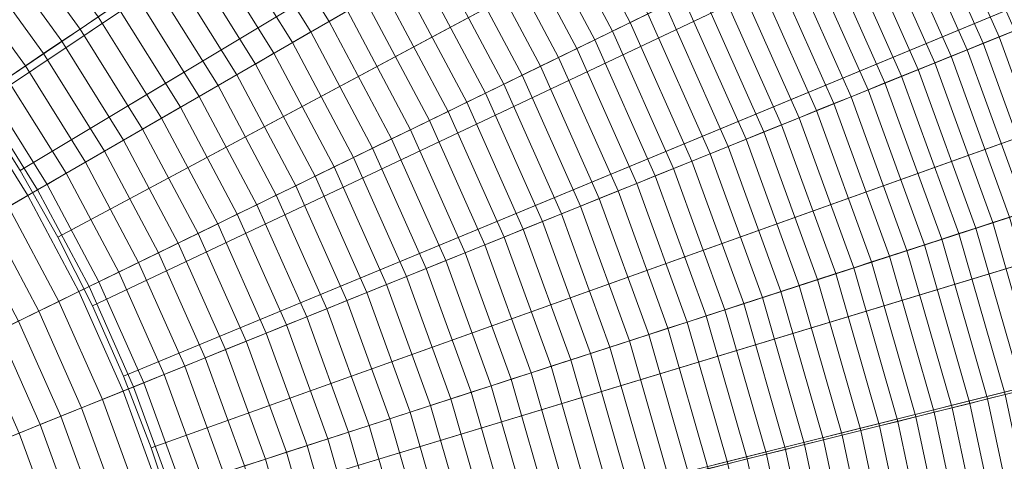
# Model space of a CAD drawing. Header units: centimetres. Extents: x -21.9 to 23.1, y -23 to 22.
# Tile 155 of 192: x 9.1 to 15.4, y 2.8 to 5.6. Entities that reach past the tile are written whole.
import ezdxf

# ---------------------------------------------------------------- set-up
doc = ezdxf.new("R2010")
doc.units = ezdxf.units.CM
doc.header["$LTSCALE"] = 2.54
doc.layers.add('Lucido design-1', color=7, linetype='Continuous')

# ---------------------------------------------------------------- blocks, each defined once
blk = doc.blocks.new('Gruppo-2-1')
at = {"color": 5, "linetype": 'Continuous', "lineweight": 9}
for points in [[(18.325, 12.6485, -949.2271), (17.658, 13.5033, -949.2271), (8.2871, 5.8128, -949.2271), (8.5881, 5.4271, -949.2271)], [(8.5881, 5.4271, -1010.9271), (8.2871, 5.8128, -1010.9271), (17.3497, 13.2503, -1010.9271), (18.0047, 12.411, -1010.9271)], [(8.8731, 5.0819, -949.2271), (8.4629, 5.6466, -949.2271), (18.0001, 13.098, -949.2271), (18.907, 11.8498, -949.2271)], [(18.9495, 11.7622, -949.2271), (18.325, 12.6485, -949.2271), (8.5881, 5.4271, -949.2271), (8.8698, 5.0272, -949.2271)], [(8.8698, 5.0272, -1010.9271), (8.5881, 5.4271, -1010.9271), (18.0047, 12.411, -1010.9271), (18.6178, 11.5407, -1010.9271)], [(9.243, 4.49, -949.2271), (8.8731, 5.0819, -949.2271), (18.907, 11.8498, -949.2271), (19.7245, 10.5415, -949.2271)], [(19.5299, 10.8465, -949.2271), (18.9495, 11.7622, -949.2271), (8.8698, 5.0272, -949.2271), (9.1317, 4.614, -949.2271)], [(9.1317, 4.614, -1010.9271), (8.8698, 5.0272, -1010.9271), (18.6178, 11.5407, -1010.9271), (19.1878, 10.6414, -1010.9271)], [(20.0641, 9.903, -949.2271), (19.5299, 10.8465, -949.2271), (9.1317, 4.614, -949.2271), (9.3728, 4.1884, -949.2271)], [(9.3728, 4.1884, -1010.9271), (9.1317, 4.614, -1010.9271), (19.1878, 10.6414, -1010.9271), (19.7124, 9.715, -1010.9271)], [(9.5707, 3.8737, -949.2271), (9.243, 4.49, -949.2271), (19.7245, 10.5415, -949.2271), (20.4488, 9.1793, -949.2271)], [(20.5513, 8.9344, -949.2271), (20.0641, 9.903, -949.2271), (9.3728, 4.1884, -949.2271), (9.5926, 3.7513, -949.2271)], [(9.5926, 3.7513, -1010.9271), (9.3728, 4.1884, -1010.9271), (19.7124, 9.715, -1010.9271), (20.1908, 8.7639, -1010.9271)], [(9.8546, 3.2361, -949.2271), (9.5707, 3.8737, -949.2271), (20.4488, 9.1793, -949.2271), (21.0763, 7.7699, -949.2271)], [(20.9905, 7.9432, -949.2271), (20.5513, 8.9344, -949.2271), (9.5926, 3.7513, -949.2271), (9.7908, 3.3041, -949.2271)], [(9.7908, 3.3041, -1010.9271), (9.5926, 3.7513, -1010.9271), (20.1908, 8.7639, -1010.9271), (20.6221, 7.7906, -1010.9271)], [(21.3809, 6.9317, -949.2271), (20.9905, 7.9432, -949.2271), (9.7908, 3.3041, -949.2271), (9.9669, 2.8477, -949.2271)], [(9.9669, 2.8477, -1010.9271), (9.7908, 3.3041, -1010.9271), (20.6221, 7.7906, -1010.9271), (21.0053, 6.7973, -1010.9271)], [(10.0933, 2.5802, -949.2271), (9.8546, 3.2361, -949.2271), (21.0763, 7.7699, -949.2271), (21.6039, 6.3202, -949.2271)], [(21.7213, 5.9023, -949.2271), (21.3809, 6.9317, -949.2271), (9.9669, 2.8477, -949.2271), (10.1205, 2.3832, -949.2271)], [(10.1205, 2.3832, -1010.9271), (9.9669, 2.8477, -1010.9271), (21.0053, 6.7973, -1010.9271), (21.3396, 5.7865, -1010.9271)], [(15.6663, 5.5841, -932.3287), (15.2044, 6.6215, -932.3287), (15.1094, 6.5751, -932.428), (15.5683, 5.5445, -932.428)], [(15.4693, 5.5045, -932.5261), (15.0134, 6.5283, -932.5261), (14.9165, 6.481, -932.623), (15.3692, 5.4641, -932.623)], [(15.5683, 5.5445, -932.428), (15.1094, 6.5751, -932.428), (15.0134, 6.5283, -932.5261), (15.4693, 5.5045, -932.5261)], [(13.1316, 5.6105, -934.0776), (12.6741, 6.4709, -934.0776), (12.5659, 6.4085, -934.1512), (13.0193, 5.5557, -934.1512)], [(15.3692, 5.4641, -932.623), (14.9165, 6.481, -932.623), (14.8186, 6.4333, -932.7187), (15.2682, 5.4233, -932.7187)], [(13.0193, 5.5557, -934.1512), (12.5659, 6.4085, -934.1512), (12.457, 6.3456, -934.2235), (12.9063, 5.5006, -934.2235)], [(15.2682, 5.4233, -932.7187), (14.8186, 6.4333, -932.7187), (14.7197, 6.385, -932.8132), (15.1662, 5.3821, -932.8132)], [(11.2168, 5.6296, -934.924), (10.7626, 6.3564, -934.924), (10.6514, 6.2814, -934.9789), (11.1006, 5.5625, -934.9789)], [(12.9063, 5.5006, -934.2235), (12.457, 6.3456, -934.2235), (12.3474, 6.2823, -934.2943), (12.7926, 5.4451, -934.2943)], [(15.1662, 5.3821, -932.8132), (14.7197, 6.385, -932.8132), (14.6199, 6.3364, -932.9065), (15.0633, 5.3405, -932.9065)], [(10.2857, 1.9092, -949.2271), (10.0933, 2.5802, -949.2271), (21.6039, 6.3202, -949.2271), (22.0292, 4.8372, -949.2271)], [(11.1006, 5.5625, -934.9789), (10.6514, 6.2814, -934.9789), (10.5396, 6.206, -935.0324), (10.9838, 5.4951, -935.0324)], [(12.7926, 5.4451, -934.2943), (12.3474, 6.2823, -934.2943), (12.2372, 6.2187, -934.3637), (12.6781, 5.3893, -934.3637)], [(14.9594, 5.2985, -932.9985), (14.5192, 6.2872, -932.9985), (14.4175, 6.2377, -933.0893), (14.8545, 5.2562, -933.0893)], [(15.0633, 5.3405, -932.9065), (14.6199, 6.3364, -932.9065), (14.5192, 6.2872, -932.9985), (14.9594, 5.2985, -932.9985)], [(12.6781, 5.3893, -934.3637), (12.2372, 6.2187, -934.3637), (12.1262, 6.1546, -934.4318), (12.563, 5.3332, -934.4318)], [(14.8545, 5.2562, -933.0893), (14.4175, 6.2377, -933.0893), (14.315, 6.1877, -933.1788), (14.7488, 5.2134, -933.1788)], [(9.6293, 5.5919, -935.4055), (9.1816, 6.2081, -935.4055), (9.0717, 6.1223, -935.4452), (9.5136, 5.514, -935.4452)], [(10.9838, 5.4951, -935.0324), (10.5396, 6.206, -935.0324), (10.4274, 6.1303, -935.0843), (10.8666, 5.4274, -935.0843)], [(12.563, 5.3332, -934.4318), (12.1262, 6.1546, -934.4318), (12.0147, 6.0902, -934.4984), (12.4472, 5.2767, -934.4984)], [(14.7488, 5.2134, -933.1788), (14.315, 6.1877, -933.1788), (14.2116, 6.1372, -933.2671), (14.6421, 5.1703, -933.2671)], [(9.5136, 5.514, -935.4452), (9.0717, 6.1223, -935.4452), (8.9614, 6.0361, -935.4834), (9.3977, 5.4357, -935.4834)], [(10.8666, 5.4274, -935.0843), (10.4274, 6.1303, -935.0843), (10.3147, 6.0542, -935.1347), (10.7488, 5.3594, -935.1347)], [(12.4472, 5.2767, -934.4984), (12.0147, 6.0902, -934.4984), (11.9025, 6.0254, -934.5635), (12.3308, 5.2199, -934.5635)], [(14.5345, 5.1269, -933.3541), (14.1073, 6.0864, -933.3541), (14.0022, 6.0351, -933.4398), (14.426, 5.083, -933.4398)], [(14.6421, 5.1703, -933.2671), (14.2116, 6.1372, -933.2671), (14.1073, 6.0864, -933.3541), (14.5345, 5.1269, -933.3541)], [(9.3977, 5.4357, -935.4834), (8.9614, 6.0361, -935.4834), (8.8509, 5.9498, -935.5201), (9.2813, 5.3573, -935.5201)], [(10.7488, 5.3594, -935.1347), (10.3147, 6.0542, -935.1347), (10.2015, 5.9779, -935.1837), (10.6306, 5.2911, -935.1837)], [(12.3308, 5.2199, -934.5635), (11.9025, 6.0254, -934.5635), (11.7897, 5.9603, -934.6272), (12.2137, 5.1628, -934.6272)], [(14.426, 5.083, -933.4398), (14.0022, 6.0351, -933.4398), (13.8962, 5.9834, -933.5242), (14.3167, 5.0389, -933.5242)], [(10.6306, 5.2911, -935.1837), (10.2015, 5.9779, -935.1837), (10.0879, 5.9013, -935.2311), (10.5119, 5.2226, -935.2311)], [(14.3167, 5.0389, -933.5242), (13.8962, 5.9834, -933.5242), (13.7893, 5.9313, -933.6073), (14.2065, 4.9943, -933.6073)], [(9.2813, 5.3573, -935.5201), (8.8509, 5.9498, -935.5201), (8.74, 5.8631, -935.5552), (9.1647, 5.2786, -935.5552)], [(10.5119, 5.2226, -935.2311), (10.0879, 5.9013, -935.2311), (9.9738, 5.8243, -935.277), (10.3928, 5.1538, -935.277)], [(22.0106, 4.8574, -949.2271), (21.7213, 5.9023, -949.2271), (10.1205, 2.3832, -949.2271), (10.251, 1.9118, -949.2271)], [(12.2137, 5.1628, -934.6272), (11.7897, 5.9603, -934.6272), (11.6763, 5.8948, -934.6895), (12.096, 5.1054, -934.6895)], [(14.2065, 4.9943, -933.6073), (13.7893, 5.9313, -933.6073), (13.6817, 5.8788, -933.689), (14.0954, 4.9495, -933.689)], [(9.1647, 5.2786, -935.5552), (8.74, 5.8631, -935.5552), (8.6288, 5.7763, -935.5887), (9.0477, 5.1997, -935.5887)], [(12.096, 5.1054, -934.6895), (11.6763, 5.8948, -934.6895), (11.5622, 5.829, -934.7503), (11.9777, 5.0477, -934.7503)], [(14.0954, 4.9495, -933.689), (13.6817, 5.8788, -933.689), (13.5732, 5.8259, -933.7694), (13.9836, 4.9043, -933.7694)], [(10.3928, 5.1538, -935.277), (9.9738, 5.8243, -935.277), (9.8594, 5.7471, -935.3213), (10.2732, 5.0848, -935.3213)], [(10.251, 1.9118, -1010.9271), (10.1205, 2.3832, -1010.9271), (21.3396, 5.7865, -1010.9271), (21.6237, 4.7605, -1010.9271)], [(11.9777, 5.0477, -934.7503), (11.5622, 5.829, -934.7503), (11.4477, 5.7629, -934.8097), (11.8588, 4.9897, -934.8097)], [(13.8709, 4.8587, -933.8485), (13.464, 5.7726, -933.8485), (13.354, 5.7189, -933.9263), (13.7574, 4.8129, -933.9263)], [(13.9836, 4.9043, -933.7694), (13.5732, 5.8259, -933.7694), (13.464, 5.7726, -933.8485), (13.8709, 4.8587, -933.8485)], [(10.2732, 5.0848, -935.3213), (9.8594, 5.7471, -935.3213), (9.7445, 5.6697, -935.3642), (10.1533, 5.0155, -935.3642)], [(11.8588, 4.9897, -934.8097), (11.4477, 5.7629, -934.8097), (11.3325, 5.6964, -934.8676), (11.7393, 4.9314, -934.8676)], [(13.7574, 4.8129, -933.9263), (13.354, 5.7189, -933.9263), (13.2432, 5.6649, -934.0026), (13.6431, 4.7667, -934.0026)], [(10.1533, 5.0155, -935.3642), (9.7445, 5.6697, -935.3642), (9.6293, 5.5919, -935.4055), (10.0329, 4.946, -935.4055)], [(11.7393, 4.9314, -934.8676), (11.3325, 5.6964, -934.8676), (11.2168, 5.6296, -934.924), (11.6192, 4.8728, -934.924)], [(13.6431, 4.7667, -934.0026), (13.2432, 5.6649, -934.0026), (13.1316, 5.6105, -934.0776), (13.528, 4.7202, -934.0776)], [(10.0329, 4.946, -935.4055), (9.6293, 5.5919, -935.4055), (9.5136, 5.514, -935.4452), (9.9121, 4.8763, -935.4452)], [(11.6192, 4.8728, -934.924), (11.2168, 5.6296, -934.924), (11.1006, 5.5625, -934.9789), (11.4986, 4.814, -934.9789)], [(13.528, 4.7202, -934.0776), (13.1316, 5.6105, -934.0776), (13.0193, 5.5557, -934.1512), (13.4121, 4.6734, -934.1512)], [(11.4986, 4.814, -934.9789), (11.1006, 5.5625, -934.9789), (10.9838, 5.4951, -935.0324), (11.3774, 4.7549, -935.0324)], [(13.4121, 4.6734, -934.1512), (13.0193, 5.5557, -934.1512), (12.9063, 5.5006, -934.2235), (13.2956, 4.6263, -934.2235)], [(9.9121, 4.8763, -935.4452), (9.5136, 5.514, -935.4452), (9.3977, 5.4357, -935.4834), (9.7909, 4.8063, -935.4834)], [(11.3774, 4.7549, -935.0324), (10.9838, 5.4951, -935.0324), (10.8666, 5.4274, -935.0843), (11.2557, 4.6955, -935.0843)], [(13.2956, 4.6263, -934.2235), (12.9063, 5.5006, -934.2235), (12.7926, 5.4451, -934.2943), (13.1782, 4.5789, -934.2943)], [(15.75, 4.4181, -932.623), (15.3692, 5.4641, -932.623), (15.2682, 5.4233, -932.7187), (15.6463, 4.3845, -932.7187)], [(15.8525, 4.4515, -932.5261), (15.4693, 5.5045, -932.5261), (15.3692, 5.4641, -932.623), (15.75, 4.4181, -932.623)], [(9.7909, 4.8063, -935.4834), (9.3977, 5.4357, -935.4834), (9.2813, 5.3573, -935.5201), (9.6694, 4.7362, -935.5201)], [(11.2557, 4.6955, -935.0843), (10.8666, 5.4274, -935.0843), (10.7488, 5.3594, -935.1347), (11.1335, 4.6359, -935.1347)], [(13.1782, 4.5789, -934.2943), (12.7926, 5.4451, -934.2943), (12.6781, 5.3893, -934.3637), (13.0602, 4.5312, -934.3637)], [(15.6463, 4.3845, -932.7187), (15.2682, 5.4233, -932.7187), (15.1662, 5.3821, -932.8132), (15.5417, 4.3505, -932.8132)], [(9.6694, 4.7362, -935.5201), (9.2813, 5.3573, -935.5201), (9.1647, 5.2786, -935.5552), (9.5476, 4.6658, -935.5552)], [(11.1335, 4.6359, -935.1347), (10.7488, 5.3594, -935.1347), (10.6306, 5.2911, -935.1837), (11.0108, 4.5761, -935.1837)], [(12.9414, 4.4832, -934.4318), (12.563, 5.3332, -934.4318), (12.4472, 5.2767, -934.4984), (12.822, 4.435, -934.4984)], [(13.0602, 4.5312, -934.3637), (12.6781, 5.3893, -934.3637), (12.563, 5.3332, -934.4318), (12.9414, 4.4832, -934.4318)], [(15.4361, 4.3161, -932.9065), (15.0633, 5.3405, -932.9065), (14.9594, 5.2985, -932.9985), (15.3295, 4.2815, -932.9985)], [(15.5417, 4.3505, -932.8132), (15.1662, 5.3821, -932.8132), (15.0633, 5.3405, -932.9065), (15.4361, 4.3161, -932.9065)], [(9.5476, 4.6658, -935.5552), (9.1647, 5.2786, -935.5552), (9.0477, 5.1997, -935.5887), (9.4254, 4.5953, -935.5887)], [(11.0108, 4.5761, -935.1837), (10.6306, 5.2911, -935.1837), (10.5119, 5.2226, -935.2311), (10.8876, 4.516, -935.2311)], [(12.822, 4.435, -934.4984), (12.4472, 5.2767, -934.4984), (12.3308, 5.2199, -934.5635), (12.7019, 4.3864, -934.5635)], [(15.3295, 4.2815, -932.9985), (14.9594, 5.2985, -932.9985), (14.8545, 5.2562, -933.0893), (15.222, 4.2466, -933.0893)], [(10.8876, 4.516, -935.2311), (10.5119, 5.2226, -935.2311), (10.3928, 5.1538, -935.277), (10.764, 4.4557, -935.277)], [(12.7019, 4.3864, -934.5635), (12.3308, 5.2199, -934.5635), (12.2137, 5.1628, -934.6272), (12.5811, 4.3376, -934.6272)], [(15.1135, 4.2113, -933.1788), (14.7488, 5.2134, -933.1788), (14.6421, 5.1703, -933.2671), (15.0041, 4.1758, -933.2671)], [(15.222, 4.2466, -933.0893), (14.8545, 5.2562, -933.0893), (14.7488, 5.2134, -933.1788), (15.1135, 4.2113, -933.1788)], [(9.4254, 4.5953, -935.5887), (9.0477, 5.1997, -935.5887), (8.9305, 5.1206, -935.6207), (9.3029, 4.5246, -935.6207)], [(10.764, 4.4557, -935.277), (10.3928, 5.1538, -935.277), (10.2732, 5.0848, -935.3213), (10.6399, 4.3952, -935.3213)], [(12.5811, 4.3376, -934.6272), (12.2137, 5.1628, -934.6272), (12.096, 5.1054, -934.6895), (12.4597, 4.2886, -934.6895)], [(15.0041, 4.1758, -933.2671), (14.6421, 5.1703, -933.2671), (14.5345, 5.1269, -933.3541), (14.8937, 4.1399, -933.3541)], [(9.3029, 4.5246, -935.6207), (8.9305, 5.1206, -935.6207), (8.8129, 5.0413, -935.6511), (9.1801, 4.4537, -935.6511)], [(10.6399, 4.3952, -935.3213), (10.2732, 5.0848, -935.3213), (10.1533, 5.0155, -935.3642), (10.5154, 4.3345, -935.3642)], [(12.4597, 4.2886, -934.6895), (12.096, 5.1054, -934.6895), (11.9777, 5.0477, -934.7503), (12.3376, 4.2393, -934.7503)], [(14.7825, 4.1038, -933.4398), (14.426, 5.083, -933.4398), (14.3167, 5.0389, -933.5242), (14.6703, 4.0673, -933.5242)], [(14.8937, 4.1399, -933.3541), (14.5345, 5.1269, -933.3541), (14.426, 5.083, -933.4398), (14.7825, 4.1038, -933.4398)], [(7.078, 3.24, -950.2271), (6.8005, 3.6839, -950.2271), (8.8731, 5.0819, -950.2271), (9.243, 4.49, -950.2271)], [(9.1801, 4.4537, -935.6511), (8.8129, 5.0413, -935.6511), (8.6951, 4.9618, -935.6799), (9.057, 4.3826, -935.6799)], [(9.1317, 4.614, -949.2271), (8.8698, 5.0272, -949.2271), (8.8698, 5.0272, -1010.9271), (9.1317, 4.614, -1010.9271)], [(9.243, 4.49, -950.2271), (8.8731, 5.0819, -950.2271), (8.8731, 5.0819, -949.2271), (9.243, 4.49, -949.2271)], [(12.3376, 4.2393, -934.7503), (11.9777, 5.0477, -934.7503), (11.8588, 4.9897, -934.8097), (12.2149, 4.1897, -934.8097)], [(14.6703, 4.0673, -933.5242), (14.3167, 5.0389, -933.5242), (14.2065, 4.9943, -933.6073), (14.5573, 4.0306, -933.6073)], [(10.5154, 4.3345, -935.3642), (10.1533, 5.0155, -935.3642), (10.0329, 4.946, -935.4055), (10.3904, 4.2735, -935.4055)], [(12.2149, 4.1897, -934.8097), (11.8588, 4.9897, -934.8097), (11.7393, 4.9314, -934.8676), (12.0917, 4.1399, -934.8676)], [(14.5573, 4.0306, -933.6073), (14.2065, 4.9943, -933.6073), (14.0954, 4.9495, -933.689), (14.4434, 3.9936, -933.689)], [(10.3904, 4.2735, -935.4055), (10.0329, 4.946, -935.4055), (9.9121, 4.8763, -935.4452), (10.2651, 4.2124, -935.4452)], [(12.0917, 4.1399, -934.8676), (11.7393, 4.9314, -934.8676), (11.6192, 4.8728, -934.924), (11.9678, 4.0899, -934.924)], [(14.3286, 3.9563, -933.7694), (13.9836, 4.9043, -933.7694), (13.8709, 4.8587, -933.8485), (14.213, 3.9187, -933.8485)], [(14.4434, 3.9936, -933.689), (14.0954, 4.9495, -933.689), (13.9836, 4.9043, -933.7694), (14.3286, 3.9563, -933.7694)], [(10.2651, 4.2124, -935.4452), (9.9121, 4.8763, -935.4452), (9.7909, 4.8063, -935.4834), (10.1394, 4.1511, -935.4834)], [(22.2478, 3.7994, -949.2271), (22.0106, 4.8574, -949.2271), (10.251, 1.9118, -949.2271), (10.358, 1.4344, -949.2271)], [(10.4308, 1.2265, -949.2271), (10.2857, 1.9092, -949.2271), (22.0292, 4.8372, -949.2271), (22.3499, 3.3281, -949.2271)], [(11.9678, 4.0899, -934.924), (11.6192, 4.8728, -934.924), (11.4986, 4.814, -934.9789), (11.8434, 4.0396, -934.9789)], [(14.213, 3.9187, -933.8485), (13.8709, 4.8587, -933.8485), (13.7574, 4.8129, -933.9263), (14.0966, 3.8809, -933.9263)], [(10.1394, 4.1511, -935.4834), (9.7909, 4.8063, -935.4834), (9.6694, 4.7362, -935.5201), (10.0133, 4.0896, -935.5201)], [(11.8434, 4.0396, -934.9789), (11.4986, 4.814, -934.9789), (11.3774, 4.7549, -935.0324), (11.7184, 3.9891, -935.0324)], [(14.0966, 3.8809, -933.9263), (13.7574, 4.8129, -933.9263), (13.6431, 4.7667, -934.0026), (13.9793, 3.8428, -934.0026)], [(10.0133, 4.0896, -935.5201), (9.6694, 4.7362, -935.5201), (9.5476, 4.6658, -935.5552), (9.8868, 4.0279, -935.5552)], [(10.358, 1.4344, -1010.9271), (10.251, 1.9118, -1010.9271), (21.6237, 4.7605, -1010.9271), (21.8566, 3.7216, -1010.9271)], [(11.7184, 3.9891, -935.0324), (11.3774, 4.7549, -935.0324), (11.2557, 4.6955, -935.0843), (11.5928, 3.9384, -935.0843)], [(13.8613, 3.8045, -934.0776), (13.528, 4.7202, -934.0776), (13.4121, 4.6734, -934.1512), (13.7425, 3.7658, -934.1512)], [(13.9793, 3.8428, -934.0026), (13.6431, 4.7667, -934.0026), (13.528, 4.7202, -934.0776), (13.8613, 3.8045, -934.0776)], [(9.8868, 4.0279, -935.5552), (9.5476, 4.6658, -935.5552), (9.4254, 4.5953, -935.5887), (9.76, 3.966, -935.5887)], [(11.5928, 3.9384, -935.0843), (11.2557, 4.6955, -935.0843), (11.1335, 4.6359, -935.1347), (11.4668, 3.8874, -935.1347)], [(13.7425, 3.7658, -934.1512), (13.4121, 4.6734, -934.1512), (13.2956, 4.6263, -934.2235), (13.6229, 3.727, -934.2235)], [(9.3728, 4.1884, -949.2271), (9.1317, 4.614, -949.2271), (9.1317, 4.614, -1010.9271), (9.3728, 4.1884, -1010.9271)], [(9.76, 3.966, -935.5887), (9.4254, 4.5953, -935.5887), (9.3029, 4.5246, -935.6207), (9.6329, 3.904, -935.6207)], [(11.4668, 3.8874, -935.1347), (11.1335, 4.6359, -935.1347), (11.0108, 4.5761, -935.1837), (11.3402, 3.8363, -935.1837)], [(13.6229, 3.727, -934.2235), (13.2956, 4.6263, -934.2235), (13.1782, 4.5789, -934.2943), (13.5025, 3.6879, -934.2943)], [(9.6329, 3.904, -935.6207), (9.3029, 4.5246, -935.6207), (9.1801, 4.4537, -935.6511), (9.5054, 3.8419, -935.6511)], [(11.3402, 3.8363, -935.1837), (11.0108, 4.5761, -935.1837), (10.8876, 4.516, -935.2311), (11.2131, 3.7849, -935.2311)], [(13.3815, 3.6485, -934.3637), (13.0602, 4.5312, -934.3637), (12.9414, 4.4832, -934.4318), (13.2596, 3.609, -934.4318)], [(13.5025, 3.6879, -934.2943), (13.1782, 4.5789, -934.2943), (13.0602, 4.5312, -934.3637), (13.3815, 3.6485, -934.3637)], [(7.3237, 2.7778, -950.2271), (7.078, 3.24, -950.2271), (9.243, 4.49, -950.2271), (9.5707, 3.8737, -950.2271)], [(9.5707, 3.8737, -950.2271), (9.243, 4.49, -950.2271), (9.243, 4.49, -949.2271), (9.5707, 3.8737, -949.2271)], [(11.0856, 3.7334, -935.277), (10.764, 4.4557, -935.277), (10.6399, 4.3952, -935.3213), (10.9576, 3.6817, -935.3213)], [(11.2131, 3.7849, -935.2311), (10.8876, 4.516, -935.2311), (10.764, 4.4557, -935.277), (11.0856, 3.7334, -935.277)], [(13.2596, 3.609, -934.4318), (12.9414, 4.4832, -934.4318), (12.822, 4.435, -934.4984), (13.1371, 3.5692, -934.4984)], [(9.5054, 3.8419, -935.6511), (9.1801, 4.4537, -935.6511), (9.057, 4.3826, -935.6799), (9.3777, 3.7796, -935.6799)], [(10.9576, 3.6817, -935.3213), (10.6399, 4.3952, -935.3213), (10.5154, 4.3345, -935.3642), (10.8291, 3.6298, -935.3642)], [(13.1371, 3.5692, -934.4984), (12.822, 4.435, -934.4984), (12.7019, 4.3864, -934.5635), (13.0139, 3.5291, -934.5635)], [(9.3777, 3.7796, -935.6799), (9.057, 4.3826, -935.6799), (8.9337, 4.3114, -935.7072), (9.2497, 3.7171, -935.7072)], [(10.8291, 3.6298, -935.3642), (10.5154, 4.3345, -935.3642), (10.3904, 4.2735, -935.4055), (10.7002, 3.5777, -935.4055)], [(12.89, 3.4889, -934.6272), (12.5811, 4.3376, -934.6272), (12.4597, 4.2886, -934.6895), (12.7655, 3.4484, -934.6895)], [(13.0139, 3.5291, -934.5635), (12.7019, 4.3864, -934.5635), (12.5811, 4.3376, -934.6272), (12.89, 3.4889, -934.6272)], [(9.2497, 3.7171, -935.7072), (8.9337, 4.3114, -935.7072), (8.8101, 4.24, -935.7328), (9.1214, 3.6546, -935.7328)], [(10.7002, 3.5777, -935.4055), (10.3904, 4.2735, -935.4055), (10.2651, 4.2124, -935.4452), (10.5709, 3.5255, -935.4452)], [(12.7655, 3.4484, -934.6895), (12.4597, 4.2886, -934.6895), (12.3376, 4.2393, -934.7503), (12.6403, 3.4077, -934.7503)], [(15.6279, 3.2412, -932.9985), (15.3295, 4.2815, -932.9985), (15.222, 4.2466, -933.0893), (15.5181, 3.2138, -933.0893)], [(15.7366, 3.2683, -932.9065), (15.4361, 4.3161, -932.9065), (15.3295, 4.2815, -932.9985), (15.6279, 3.2412, -932.9985)], [(10.5709, 3.5255, -935.4452), (10.2651, 4.2124, -935.4452), (10.1394, 4.1511, -935.4834), (10.4412, 3.4731, -935.4834)], [(12.6403, 3.4077, -934.7503), (12.3376, 4.2393, -934.7503), (12.2149, 4.1897, -934.8097), (12.5144, 3.3668, -934.8097)], [(15.4075, 3.1862, -933.1788), (15.1135, 4.2113, -933.1788), (15.0041, 4.1758, -933.2671), (15.2958, 3.1584, -933.2671)], [(15.5181, 3.2138, -933.0893), (15.222, 4.2466, -933.0893), (15.1135, 4.2113, -933.1788), (15.4075, 3.1862, -933.1788)], [(9.5926, 3.7513, -949.2271), (9.3728, 4.1884, -949.2271), (9.3728, 4.1884, -1010.9271), (9.5926, 3.7513, -1010.9271)], [(10.4412, 3.4731, -935.4834), (10.1394, 4.1511, -935.4834), (10.0133, 4.0896, -935.5201), (10.3111, 3.4205, -935.5201)], [(12.5144, 3.3668, -934.8097), (12.2149, 4.1897, -934.8097), (12.0917, 4.1399, -934.8676), (12.388, 3.3257, -934.8676)], [(15.2958, 3.1584, -933.2671), (15.0041, 4.1758, -933.2671), (14.8937, 4.1399, -933.3541), (15.1832, 3.1303, -933.3541)], [(10.3111, 3.4205, -935.5201), (10.0133, 4.0896, -935.5201), (9.8868, 4.0279, -935.5552), (10.1807, 3.3678, -935.5552)], [(12.2609, 3.2845, -934.924), (11.9678, 4.0899, -934.924), (11.8434, 4.0396, -934.9789), (12.1333, 3.243, -934.9789)], [(12.388, 3.3257, -934.8676), (12.0917, 4.1399, -934.8676), (11.9678, 4.0899, -934.924), (12.2609, 3.2845, -934.924)], [(15.0697, 3.102, -933.4398), (14.7825, 4.1038, -933.4398), (14.6703, 4.0673, -933.5242), (14.9553, 3.0735, -933.5242)], [(15.1832, 3.1303, -933.3541), (14.8937, 4.1399, -933.3541), (14.7825, 4.1038, -933.4398), (15.0697, 3.102, -933.4398)], [(10.1807, 3.3678, -935.5552), (9.8868, 4.0279, -935.5552), (9.76, 3.966, -935.5887), (10.0499, 3.315, -935.5887)], [(12.1333, 3.243, -934.9789), (11.8434, 4.0396, -934.9789), (11.7184, 3.9891, -935.0324), (12.0051, 3.2013, -935.0324)], [(14.84, 3.0447, -933.6073), (14.5573, 4.0306, -933.6073), (14.4434, 3.9936, -933.689), (14.7238, 3.0157, -933.689)], [(14.9553, 3.0735, -933.5242), (14.6703, 4.0673, -933.5242), (14.5573, 4.0306, -933.6073), (14.84, 3.0447, -933.6073)], [(10.0499, 3.315, -935.5887), (9.76, 3.966, -935.5887), (9.6329, 3.904, -935.6207), (9.9187, 3.262, -935.6207)], [(12.0051, 3.2013, -935.0324), (11.7184, 3.9891, -935.0324), (11.5928, 3.9384, -935.0843), (11.8763, 3.1595, -935.0843)], [(14.6067, 2.9866, -933.7694), (14.3286, 3.9563, -933.7694), (14.213, 3.9187, -933.8485), (14.4887, 2.9571, -933.8485)], [(14.7238, 3.0157, -933.689), (14.4434, 3.9936, -933.689), (14.3286, 3.9563, -933.7694), (14.6067, 2.9866, -933.7694)], [(9.9187, 3.262, -935.6207), (9.6329, 3.904, -935.6207), (9.5054, 3.8419, -935.6511), (9.7873, 3.2089, -935.6511)], [(11.8763, 3.1595, -935.0843), (11.5928, 3.9384, -935.0843), (11.4668, 3.8874, -935.1347), (11.747, 3.1175, -935.1347)], [(14.4887, 2.9571, -933.8485), (14.213, 3.9187, -933.8485), (14.0966, 3.8809, -933.9263), (14.3699, 2.9275, -933.9263)], [(7.5366, 2.2995, -950.2271), (7.3237, 2.7778, -950.2271), (9.5707, 3.8737, -950.2271), (9.8546, 3.2361, -950.2271)], [(9.7873, 3.2089, -935.6511), (9.5054, 3.8419, -935.6511), (9.3777, 3.7796, -935.6799), (9.6555, 3.1556, -935.6799)], [(9.8546, 3.2361, -950.2271), (9.5707, 3.8737, -950.2271), (9.5707, 3.8737, -949.2271), (9.8546, 3.2361, -949.2271)], [(11.6172, 3.0753, -935.1837), (11.3402, 3.8363, -935.1837), (11.2131, 3.7849, -935.2311), (11.4868, 3.0329, -935.2311)], [(11.747, 3.1175, -935.1347), (11.4668, 3.8874, -935.1347), (11.3402, 3.8363, -935.1837), (11.6172, 3.0753, -935.1837)], [(14.2503, 2.8977, -934.0026), (13.9793, 3.8428, -934.0026), (13.8613, 3.8045, -934.0776), (14.1299, 2.8677, -934.0776)], [(14.3699, 2.9275, -933.9263), (14.0966, 3.8809, -933.9263), (13.9793, 3.8428, -934.0026), (14.2503, 2.8977, -934.0026)], [(9.6555, 3.1556, -935.6799), (9.3777, 3.7796, -935.6799), (9.2497, 3.7171, -935.7072), (9.5234, 3.1023, -935.7072)], [(22.4329, 2.7312, -949.2271), (22.2478, 3.7994, -949.2271), (10.358, 1.4344, -949.2271), (10.4416, 0.9524, -949.2271)], [(11.4868, 3.0329, -935.2311), (11.2131, 3.7849, -935.2311), (11.0856, 3.7334, -935.277), (11.356, 2.9904, -935.277)], [(14.0087, 2.8375, -934.1512), (13.7425, 3.7658, -934.1512), (13.6229, 3.727, -934.2235), (13.8867, 2.807, -934.2235)], [(14.1299, 2.8677, -934.0776), (13.8613, 3.8045, -934.0776), (13.7425, 3.7658, -934.1512), (14.0087, 2.8375, -934.1512)], [(9.5234, 3.1023, -935.7072), (9.2497, 3.7171, -935.7072), (9.1214, 3.6546, -935.7328), (9.3911, 3.0488, -935.7328)], [(9.7908, 3.3041, -949.2271), (9.5926, 3.7513, -949.2271), (9.5926, 3.7513, -1010.9271), (9.7908, 3.3041, -1010.9271)], [(10.4416, 0.9524, -1010.9271), (10.358, 1.4344, -1010.9271), (21.8566, 3.7216, -1010.9271), (22.0384, 2.6726, -1010.9271)], [(11.356, 2.9904, -935.277), (11.0856, 3.7334, -935.277), (10.9576, 3.6817, -935.3213), (11.2247, 2.9478, -935.3213)], [(13.8867, 2.807, -934.2235), (13.6229, 3.727, -934.2235), (13.5025, 3.6879, -934.2943), (13.7639, 2.7764, -934.2943)], [(9.3911, 3.0488, -935.7328), (9.1214, 3.6546, -935.7328), (8.9929, 3.5919, -935.7569), (9.2585, 2.9952, -935.7569)], [(11.2247, 2.9478, -935.3213), (10.9576, 3.6817, -935.3213), (10.8291, 3.6298, -935.3642), (11.0929, 2.905, -935.3642)], [(13.6404, 2.7456, -934.3637), (13.3815, 3.6485, -934.3637), (13.2596, 3.609, -934.4318), (13.5161, 2.7146, -934.4318)], [(13.7639, 2.7764, -934.2943), (13.5025, 3.6879, -934.2943), (13.3815, 3.6485, -934.3637), (13.6404, 2.7456, -934.3637)], [(9.2585, 2.9952, -935.7569), (8.9929, 3.5919, -935.7569), (8.8641, 3.5291, -935.7794), (9.1257, 2.9416, -935.7794)], [(10.9607, 2.862, -935.4055), (10.7002, 3.5777, -935.4055), (10.5709, 3.5255, -935.4452), (10.8281, 2.8189, -935.4452)], [(11.0929, 2.905, -935.3642), (10.8291, 3.6298, -935.3642), (10.7002, 3.5777, -935.4055), (10.9607, 2.862, -935.4055)], [(13.5161, 2.7146, -934.4318), (13.2596, 3.609, -934.4318), (13.1371, 3.5692, -934.4984), (13.3911, 2.6835, -934.4984)], [(10.8281, 2.8189, -935.4452), (10.5709, 3.5255, -935.4452), (10.4412, 3.4731, -935.4834), (10.6951, 2.7757, -935.4834)], [(13.2654, 2.6521, -934.5635), (13.0139, 3.5291, -934.5635), (12.89, 3.4889, -934.6272), (13.139, 2.6206, -934.6272)], [(13.3911, 2.6835, -934.4984), (13.1371, 3.5692, -934.4984), (13.0139, 3.5291, -934.5635), (13.2654, 2.6521, -934.5635)], [(10.6951, 2.7757, -935.4834), (10.4412, 3.4731, -935.4834), (10.3111, 3.4205, -935.5201), (10.5616, 2.7323, -935.5201)], [(13.139, 2.6206, -934.6272), (12.89, 3.4889, -934.6272), (12.7655, 3.4484, -934.6895), (13.0119, 2.5889, -934.6895)], [(10.5616, 2.7323, -935.5201), (10.3111, 3.4205, -935.5201), (10.1807, 3.3678, -935.5552), (10.4278, 2.6888, -935.5552)], [(12.8842, 2.5571, -934.7503), (12.6403, 3.4077, -934.7503), (12.5144, 3.3668, -934.8097), (12.7558, 2.5251, -934.8097)], [(13.0119, 2.5889, -934.6895), (12.7655, 3.4484, -934.6895), (12.6403, 3.4077, -934.7503), (12.8842, 2.5571, -934.7503)], [(10.4278, 2.6888, -935.5552), (10.1807, 3.3678, -935.5552), (10.0499, 3.315, -935.5887), (10.2936, 2.6452, -935.5887)], [(10.528, 0.5353, -949.2271), (10.4308, 1.2265, -949.2271), (22.3499, 3.3281, -949.2271), (22.5647, 1.8004, -949.2271)], [(12.6268, 2.4929, -934.8676), (12.388, 3.3257, -934.8676), (12.2609, 3.2845, -934.924), (12.4972, 2.4606, -934.924)], [(12.7558, 2.5251, -934.8097), (12.5144, 3.3668, -934.8097), (12.388, 3.3257, -934.8676), (12.6268, 2.4929, -934.8676)], [(9.9669, 2.8477, -949.2271), (9.7908, 3.3041, -949.2271), (9.7908, 3.3041, -1010.9271), (9.9669, 2.8477, -1010.9271)], [(10.2936, 2.6452, -935.5887), (10.0499, 3.315, -935.5887), (9.9187, 3.262, -935.6207), (10.1591, 2.6015, -935.6207)], [(12.4972, 2.4606, -934.924), (12.2609, 3.2845, -934.924), (12.1333, 3.243, -934.9789), (12.367, 2.4281, -934.9789)], [(7.7157, 1.8076, -950.2271), (7.5366, 2.2995, -950.2271), (9.8546, 3.2361, -950.2271), (10.0933, 2.5802, -950.2271)], [(10.0242, 2.5577, -935.6511), (9.7873, 3.2089, -935.6511), (9.6555, 3.1556, -935.6799), (9.8891, 2.5138, -935.6799)], [(10.1591, 2.6015, -935.6207), (9.9187, 3.262, -935.6207), (9.7873, 3.2089, -935.6511), (10.0242, 2.5577, -935.6511)], [(10.0933, 2.5802, -950.2271), (9.8546, 3.2361, -950.2271), (9.8546, 3.2361, -949.2271), (10.0933, 2.5802, -949.2271)], [(12.2361, 2.3955, -935.0324), (12.0051, 3.2013, -935.0324), (11.8763, 3.1595, -935.0843), (12.1048, 2.3628, -935.0843)], [(12.367, 2.4281, -934.9789), (12.1333, 3.243, -934.9789), (12.0051, 3.2013, -935.0324), (12.2361, 2.3955, -935.0324)], [(9.8891, 2.5138, -935.6799), (9.6555, 3.1556, -935.6799), (9.5234, 3.1023, -935.7072), (9.7536, 2.4698, -935.7072)], [(12.1048, 2.3628, -935.0843), (11.8763, 3.1595, -935.0843), (11.747, 3.1175, -935.1347), (11.9729, 2.3299, -935.1347)], [(15.5159, 2.1231, -933.2671), (15.2958, 3.1584, -933.2671), (15.1832, 3.1303, -933.3541), (15.4016, 2.103, -933.3541)], [(15.6292, 2.1431, -933.1788), (15.4075, 3.1862, -933.1788), (15.2958, 3.1584, -933.2671), (15.5159, 2.1231, -933.2671)], [(9.7536, 2.4698, -935.7072), (9.5234, 3.1023, -935.7072), (9.3911, 3.0488, -935.7328), (9.6179, 2.4257, -935.7328)], [(11.8404, 2.2968, -935.1837), (11.6172, 3.0753, -935.1837), (11.4868, 3.0329, -935.2311), (11.7074, 2.2637, -935.2311)], [(11.9729, 2.3299, -935.1347), (11.747, 3.1175, -935.1347), (11.6172, 3.0753, -935.1837), (11.8404, 2.2968, -935.1837)], [(15.2864, 2.0826, -933.4398), (15.0697, 3.102, -933.4398), (14.9553, 3.0735, -933.5242), (15.1703, 2.0622, -933.5242)], [(15.4016, 2.103, -933.3541), (15.1832, 3.1303, -933.3541), (15.0697, 3.102, -933.4398), (15.2864, 2.0826, -933.4398)], [(9.6179, 2.4257, -935.7328), (9.3911, 3.0488, -935.7328), (9.2585, 2.9952, -935.7569), (9.4819, 2.3815, -935.7569)], [(11.7074, 2.2637, -935.2311), (11.4868, 3.0329, -935.2311), (11.356, 2.9904, -935.277), (11.5739, 2.2304, -935.277)], [(14.9353, 2.0207, -933.689), (14.7238, 3.0157, -933.689), (14.6067, 2.9866, -933.7694), (14.8164, 1.9998, -933.7694)], [(15.0532, 2.0415, -933.6073), (14.84, 3.0447, -933.6073), (14.7238, 3.0157, -933.689), (14.9353, 2.0207, -933.689)], [(15.1703, 2.0622, -933.5242), (14.9553, 3.0735, -933.5242), (14.84, 3.0447, -933.6073), (15.0532, 2.0415, -933.6073)], [(9.4819, 2.3815, -935.7569), (9.2585, 2.9952, -935.7569), (9.1257, 2.9416, -935.7794), (9.3456, 2.3372, -935.7794)], [(11.5739, 2.2304, -935.277), (11.356, 2.9904, -935.277), (11.2247, 2.9478, -935.3213), (11.44, 2.197, -935.3213)], [(14.6967, 1.9787, -933.8485), (14.4887, 2.9571, -933.8485), (14.3699, 2.9275, -933.9263), (14.5761, 1.9574, -933.9263)], [(14.8164, 1.9998, -933.7694), (14.6067, 2.9866, -933.7694), (14.4887, 2.9571, -933.8485), (14.6967, 1.9787, -933.8485)], [(9.2092, 2.2929, -935.8003), (8.9926, 2.8878, -935.8003), (8.8594, 2.834, -935.8197), (9.0725, 2.2485, -935.8197)], [(9.3456, 2.3372, -935.7794), (9.1257, 2.9416, -935.7794), (8.9926, 2.8878, -935.8003), (9.2092, 2.2929, -935.8003)], [(11.3056, 2.1635, -935.3642), (11.0929, 2.905, -935.3642), (10.9607, 2.862, -935.4055), (11.1707, 2.1299, -935.4055)], [(11.44, 2.197, -935.3213), (11.2247, 2.9478, -935.3213), (11.0929, 2.905, -935.3642), (11.3056, 2.1635, -935.3642)], [(14.4547, 1.936, -934.0026), (14.2503, 2.8977, -934.0026), (14.1299, 2.8677, -934.0776), (14.3325, 1.9145, -934.0776)], [(14.5761, 1.9574, -933.9263), (14.3699, 2.9275, -933.9263), (14.2503, 2.8977, -934.0026), (14.4547, 1.936, -934.0026)], [(10.1205, 2.3832, -949.2271), (9.9669, 2.8477, -949.2271), (9.9669, 2.8477, -1010.9271), (10.1205, 2.3832, -1010.9271)], [(11.1707, 2.1299, -935.4055), (10.9607, 2.862, -935.4055), (10.8281, 2.8189, -935.4452), (11.0354, 2.0961, -935.4452)], [(14.2095, 1.8928, -934.1512), (14.0087, 2.8375, -934.1512), (13.8867, 2.807, -934.2235), (14.0856, 1.8709, -934.2235)], [(14.3325, 1.9145, -934.0776), (14.1299, 2.8677, -934.0776), (14.0087, 2.8375, -934.1512), (14.2095, 1.8928, -934.1512)], [(10.8996, 2.0623, -935.4834), (10.6951, 2.7757, -935.4834), (10.5616, 2.7323, -935.5201), (10.7635, 2.0283, -935.5201)], [(11.0354, 2.0961, -935.4452), (10.8281, 2.8189, -935.4452), (10.6951, 2.7757, -935.4834), (10.8996, 2.0623, -935.4834)], [(13.961, 1.8489, -934.2943), (13.7639, 2.7764, -934.2943), (13.6404, 2.7456, -934.3637), (13.8357, 1.8268, -934.3637)], [(14.0856, 1.8709, -934.2235), (13.8867, 2.807, -934.2235), (13.7639, 2.7764, -934.2943), (13.961, 1.8489, -934.2943)]]:
    blk.add_3dface(points, dxfattribs=at)

msp = doc.modelspace()

# ---------------------------------------------------------------- block references
at = {"layer": 'Lucido design-1', "color": 5, "true_color": 0x0000ff}
msp.add_blockref('Gruppo-2-1', (0, 0), dxfattribs=at)

doc.saveas('drawing.dxf')
